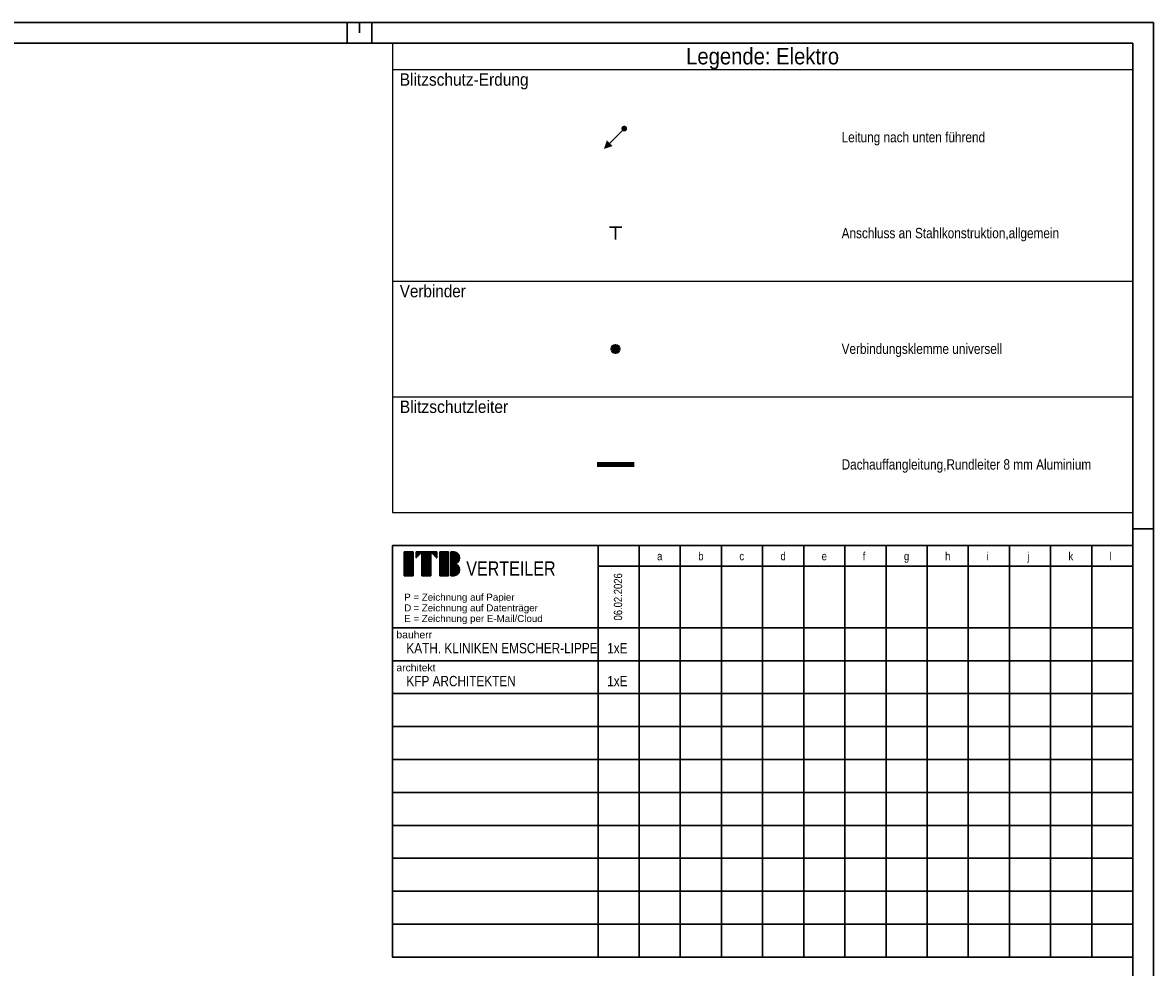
# Model space of a CAD drawing. Header units: metres. Extents: x -2 to 57.6, y -0.5 to 41.5.
# Tile 41 of 41: x 30.1 to 57.6, y 18.6 to 41.5. Entities that reach past the tile are written whole.
import ezdxf
from ezdxf.enums import TextEntityAlignment as Align

# ---------------------------------------------------------------- set-up
doc = ezdxf.new("R2010")
doc.units = ezdxf.units.M
for name, color, linetype in [('A_Titelfeld_Stempel', 7, 'Continuous'), ('ITB_XXX_Layout Legenden', 7, 'Continuous'), ('ITB_XXX_Layout Rahmen', 18, 'Continuous'), ('ITB_XXX_TXT_Layout Verteiler', 7, 'Continuous')]:
    doc.layers.add(name, color=color, linetype=linetype)
doc.styles.add('ARIAL', font='txt', dxfattribs={"height": 0.2})
doc.styles.add('ARIAL NARROW', font='txt', dxfattribs={"height": 0.2})
doc.styles.add('ARIAL NARROW_B', font='txt', dxfattribs={"height": 0.2})

# ---------------------------------------------------------------- blocks, each defined once
blk = doc.blocks.new('Vorgefertigte Legenden-ID-42-525-535-183')
at = {"layer": 'A_Titelfeld_Stempel', "color": 7, "lineweight": 30}
for p, q in [((-13, 10.5), (-13, 0.5)), ((-12, 10.5), (-12, 0.5)), ((-11, 10.5), (-11, 0.5)), ((-10, 10.5), (-10, 0.5)), ((-9, 10.5), (-9, 0.5)), ((-8, 10.5), (-8, 0.5)), ((-7, 10.5), (-7, 0.5)), ((-6, 10.5), (-6, 0.5)), ((-5, 10.5), (-5, 0.5)), ((-4, 10.5), (-4, 0.5)), ((-3, 10.5), (-3, 0.5)), ((-2, 10.5), (-2, 0.5)), ((-1, 10.5), (-1, 0.5)), ((-17.712, 10.341), (-17.496, 10.341)), ((-17.712, 9.765), (-17.712, 10.341)), ((-17.712, 10.341), (-17.496, 10.341)), ((-17.712, 10.337), (-17.496, 10.337)), ((-17.712, 10.333), (-17.496, 10.333)), ((-17.712, 10.33), (-17.496, 10.33)), ((-17.712, 10.326), (-17.496, 10.326)), ((-17.712, 10.322), (-17.496, 10.322)), ((-17.712, 10.318), (-17.496, 10.318)), ((-17.712, 10.315), (-17.496, 10.315)), ((-17.712, 10.311), (-17.496, 10.311)), ((-17.712, 10.307), (-17.496, 10.307)), ((-17.712, 10.303), (-17.496, 10.303)), ((-17.712, 10.3), (-17.496, 10.3)), ((-17.712, 10.296), (-17.496, 10.296)), ((-17.712, 10.292), (-17.496, 10.292)), ((-17.712, 10.288), (-17.496, 10.288)), ((-17.712, 10.285), (-17.496, 10.285)), ((-17.712, 10.281), (-17.496, 10.281)), ((-17.712, 10.277), (-17.496, 10.277)), ((-17.712, 10.273), (-17.496, 10.273)), ((-17.712, 10.27), (-17.496, 10.27)), ((-17.712, 10.266), (-17.496, 10.266)), ((-17.712, 10.262), (-17.496, 10.262)), ((-17.712, 10.258), (-17.496, 10.258)), ((-17.712, 10.255), (-17.496, 10.255)), ((-17.712, 10.251), (-17.496, 10.251)), ((-17.712, 10.247), (-17.496, 10.247)), ((-17.712, 10.243), (-17.496, 10.243)), ((-17.712, 10.24), (-17.496, 10.24)), ((-17.712, 10.236), (-17.496, 10.236)), ((-17.712, 10.232), (-17.496, 10.232)), ((-17.712, 10.228), (-17.496, 10.228)), ((-17.712, 10.225), (-17.496, 10.225)), ((-17.712, 10.221), (-17.496, 10.221)), ((-17.712, 10.217), (-17.496, 10.217)), ((-17.712, 10.213), (-17.496, 10.213)), ((-17.712, 10.21), (-17.496, 10.21)), ((-17.712, 10.206), (-17.496, 10.206)), ((-17.712, 10.202), (-17.496, 10.202)), ((-17.712, 10.198), (-17.496, 10.198)), ((-17.712, 10.195), (-17.496, 10.195)), ((-17.712, 10.191), (-17.496, 10.191)), ((-17.712, 10.187), (-17.496, 10.187)), ((-17.712, 10.183), (-17.496, 10.183)), ((-17.712, 10.18), (-17.496, 10.18)), ((-17.712, 10.176), (-17.496, 10.176)), ((-17.712, 10.172), (-17.496, 10.172)), ((-17.496, 10.341), (-17.496, 9.765)), ((-17.424, 10.341), (-17.28, 10.341)), ((-17.424, 10.341), (-16.92, 10.341)), ((-17.28, 10.341), (-17.424, 10.197)), ((-17.424, 10.197), (-17.424, 10.341)), ((-17.424, 10.337), (-17.284, 10.337)), ((-17.424, 10.333), (-17.288, 10.333)), ((-17.424, 10.33), (-17.292, 10.33)), ((-17.424, 10.326), (-17.295, 10.326)), ((-17.424, 10.322), (-17.299, 10.322)), ((-17.424, 10.318), (-17.303, 10.318)), ((-17.424, 10.315), (-17.307, 10.315)), ((-17.424, 10.311), (-17.31, 10.311)), ((-17.424, 10.307), (-17.314, 10.307)), ((-17.424, 10.303), (-17.318, 10.303)), ((-17.424, 10.3), (-17.322, 10.3)), ((-17.424, 10.296), (-17.325, 10.296)), ((-17.424, 10.292), (-17.329, 10.292)), ((-17.424, 10.288), (-17.333, 10.288)), ((-17.424, 10.285), (-17.337, 10.285)), ((-17.424, 10.281), (-17.34, 10.281)), ((-17.424, 10.277), (-17.344, 10.277)), ((-17.424, 10.273), (-17.348, 10.273)), ((-17.424, 10.27), (-17.352, 10.27)), ((-17.424, 10.266), (-17.355, 10.266)), ((-17.424, 10.262), (-17.359, 10.262)), ((-17.424, 10.258), (-17.363, 10.258)), ((-17.424, 10.255), (-17.367, 10.255)), ((-17.424, 10.251), (-17.37, 10.251)), ((-17.424, 10.247), (-17.374, 10.247)), ((-17.424, 10.243), (-17.378, 10.243)), ((-17.424, 10.24), (-17.382, 10.24)), ((-17.424, 10.236), (-17.385, 10.236)), ((-17.424, 10.232), (-17.389, 10.232)), ((-17.424, 10.228), (-17.393, 10.228)), ((-17.424, 10.225), (-17.397, 10.225)), ((-17.424, 10.221), (-17.4, 10.221)), ((-17.424, 10.217), (-17.404, 10.217)), ((-17.424, 10.213), (-17.408, 10.213)), ((-17.424, 10.21), (-17.412, 10.21)), ((-17.424, 10.206), (-17.415, 10.206)), ((-17.424, 10.202), (-17.419, 10.202)), ((-17.424, 10.198), (-17.423, 10.198)), ((-17.28, 10.341), (-17.064, 10.341)), ((-17.28, 9.765), (-17.28, 10.341)), ((-17.28, 9.765), (-17.28, 10.341)), ((-17.28, 10.337), (-17.064, 10.337)), ((-17.28, 10.333), (-17.064, 10.333)), ((-17.28, 10.33), (-17.064, 10.33)), ((-17.28, 10.326), (-17.064, 10.326)), ((-17.28, 10.322), (-17.064, 10.322)), ((-17.28, 10.318), (-17.064, 10.318)), ((-17.28, 10.315), (-17.064, 10.315)), ((-17.28, 10.311), (-17.064, 10.311)), ((-17.28, 10.307), (-17.064, 10.307)), ((-17.28, 10.303), (-17.064, 10.303)), ((-17.28, 10.3), (-17.064, 10.3)), ((-17.28, 10.296), (-17.064, 10.296)), ((-17.28, 10.292), (-17.064, 10.292)), ((-17.28, 10.288), (-17.064, 10.288)), ((-17.28, 10.285), (-17.064, 10.285)), ((-17.28, 10.281), (-17.064, 10.281)), ((-17.28, 10.277), (-17.064, 10.277)), ((-17.28, 10.273), (-17.064, 10.273)), ((-17.28, 10.27), (-17.064, 10.27)), ((-17.28, 10.266), (-17.064, 10.266)), ((-17.28, 10.262), (-17.064, 10.262)), ((-17.28, 10.258), (-17.064, 10.258)), ((-17.28, 10.255), (-17.064, 10.255)), ((-17.28, 10.251), (-17.064, 10.251)), ((-17.28, 10.247), (-17.064, 10.247)), ((-17.28, 10.243), (-17.064, 10.243)), ((-17.28, 10.24), (-17.064, 10.24)), ((-17.28, 10.236), (-17.064, 10.236)), ((-17.28, 10.232), (-17.064, 10.232)), ((-17.28, 10.228), (-17.064, 10.228)), ((-17.28, 10.225), (-17.064, 10.225)), ((-17.28, 10.221), (-17.064, 10.221)), ((-17.28, 10.217), (-17.064, 10.217)), ((-17.28, 10.213), (-17.064, 10.213)), ((-17.28, 10.21), (-17.064, 10.21)), ((-17.28, 10.206), (-17.064, 10.206)), ((-17.28, 10.202), (-17.064, 10.202)), ((-17.28, 10.198), (-17.064, 10.198)), ((-17.28, 10.195), (-17.064, 10.195)), ((-17.28, 10.191), (-17.064, 10.191)), ((-17.28, 10.187), (-17.064, 10.187)), ((-17.28, 10.183), (-17.064, 10.183)), ((-17.28, 10.18), (-17.064, 10.18)), ((-17.28, 10.176), (-17.064, 10.176)), ((-17.28, 10.172), (-17.064, 10.172)), ((-17.064, 10.341), (-16.92, 10.341)), ((-17.064, 10.341), (-17.064, 9.765)), ((-16.92, 10.197), (-17.064, 10.341)), ((-16.92, 10.197), (-17.064, 10.341)), ((-17.06, 10.337), (-16.92, 10.337)), ((-17.056, 10.333), (-16.92, 10.333)), ((-17.052, 10.33), (-16.92, 10.33)), ((-17.049, 10.326), (-16.92, 10.326)), ((-17.045, 10.322), (-16.92, 10.322)), ((-17.041, 10.318), (-16.92, 10.318)), ((-17.037, 10.315), (-16.92, 10.315)), ((-17.034, 10.311), (-16.92, 10.311)), ((-17.03, 10.307), (-16.92, 10.307)), ((-17.026, 10.303), (-16.92, 10.303)), ((-17.022, 10.3), (-16.92, 10.3)), ((-17.019, 10.296), (-16.92, 10.296)), ((-17.015, 10.292), (-16.92, 10.292)), ((-17.011, 10.288), (-16.92, 10.288)), ((-17.007, 10.285), (-16.92, 10.285)), ((-17.004, 10.281), (-16.92, 10.281)), ((-17, 10.277), (-16.92, 10.277)), ((-16.996, 10.273), (-16.92, 10.273)), ((-16.992, 10.27), (-16.92, 10.27)), ((-16.989, 10.266), (-16.92, 10.266)), ((-16.985, 10.262), (-16.92, 10.262)), ((-16.981, 10.258), (-16.92, 10.258)), ((-16.977, 10.255), (-16.92, 10.255)), ((-16.974, 10.251), (-16.92, 10.251)), ((-16.97, 10.247), (-16.92, 10.247)), ((-16.966, 10.243), (-16.92, 10.243)), ((-16.962, 10.24), (-16.92, 10.24)), ((-16.959, 10.236), (-16.92, 10.236)), ((-16.955, 10.232), (-16.92, 10.232)), ((-16.951, 10.228), (-16.92, 10.228)), ((-16.947, 10.225), (-16.92, 10.225)), ((-16.944, 10.221), (-16.92, 10.221)), ((-16.94, 10.217), (-16.92, 10.217)), ((-16.936, 10.213), (-16.92, 10.213)), ((-16.932, 10.21), (-16.92, 10.21)), ((-16.929, 10.206), (-16.92, 10.206)), ((-16.925, 10.202), (-16.92, 10.202)), ((-16.921, 10.198), (-16.92, 10.198)), ((-16.92, 10.341), (-16.92, 10.197)), ((-16.848, 10.341), (-16.632, 10.341)), ((-16.848, 9.765), (-16.848, 10.341)), ((-16.848, 10.341), (-16.632, 10.341)), ((-16.848, 10.337), (-16.632, 10.337)), ((-16.848, 10.333), (-16.632, 10.333)), ((-16.848, 10.33), (-16.632, 10.33)), ((-16.848, 10.326), (-16.632, 10.326)), ((-16.848, 10.322), (-16.632, 10.322)), ((-16.848, 10.318), (-16.632, 10.318)), ((-16.848, 10.315), (-16.632, 10.315)), ((-16.848, 10.311), (-16.632, 10.311)), ((-16.848, 10.307), (-16.632, 10.307)), ((-16.848, 10.303), (-16.632, 10.303)), ((-16.848, 10.3), (-16.632, 10.3)), ((-16.848, 10.296), (-16.632, 10.296)), ((-16.848, 10.292), (-16.632, 10.292)), ((-16.848, 10.288), (-16.632, 10.288)), ((-16.848, 10.285), (-16.632, 10.285)), ((-16.848, 10.281), (-16.632, 10.281)), ((-16.848, 10.277), (-16.632, 10.277)), ((-16.848, 10.273), (-16.632, 10.273)), ((-16.848, 10.27), (-16.632, 10.27)), ((-16.848, 10.266), (-16.632, 10.266)), ((-16.848, 10.262), (-16.632, 10.262)), ((-16.848, 10.258), (-16.632, 10.258)), ((-16.848, 10.255), (-16.632, 10.255)), ((-16.848, 10.251), (-16.632, 10.251)), ((-16.848, 10.247), (-16.632, 10.247)), ((-16.848, 10.243), (-16.632, 10.243)), ((-16.848, 10.24), (-16.632, 10.24)), ((-16.848, 10.236), (-16.632, 10.236)), ((-16.848, 10.232), (-16.632, 10.232)), ((-16.848, 10.228), (-16.632, 10.228)), ((-16.848, 10.225), (-16.632, 10.225)), ((-16.848, 10.221), (-16.632, 10.221)), ((-16.848, 10.217), (-16.632, 10.217)), ((-16.848, 10.213), (-16.632, 10.213)), ((-16.848, 10.21), (-16.632, 10.21)), ((-16.848, 10.206), (-16.632, 10.206)), ((-16.848, 10.202), (-16.632, 10.202)), ((-16.848, 10.198), (-16.632, 10.198)), ((-16.848, 10.195), (-16.632, 10.195)), ((-16.848, 10.191), (-16.632, 10.191)), ((-16.848, 10.187), (-16.632, 10.187)), ((-16.848, 10.183), (-16.632, 10.183)), ((-16.848, 10.18), (-16.632, 10.18)), ((-16.848, 10.176), (-16.632, 10.176)), ((-16.848, 10.172), (-16.632, 10.172)), ((-16.632, 10.341), (-16.632, 9.765)), ((-16.582, 10.341), (-16.499, 10.341)), ((-16.582, 9.765), (-16.582, 10.341)), ((-16.582, 10.341), (-16.51, 10.341)), ((-16.582, 10.337), (-16.475, 10.337)), ((-16.582, 10.333), (-16.463, 10.333)), ((-16.582, 10.33), (-16.453, 10.33)), ((-16.582, 10.326), (-16.445, 10.326)), ((-16.582, 10.322), (-16.438, 10.322)), ((-16.582, 10.318), (-16.432, 10.318)), ((-16.582, 10.315), (-16.426, 10.315)), ((-16.582, 10.311), (-16.421, 10.311)), ((-16.582, 10.307), (-16.417, 10.307)), ((-16.582, 10.303), (-16.412, 10.303)), ((-16.582, 10.3), (-16.408, 10.3)), ((-16.582, 10.296), (-16.405, 10.296)), ((-16.582, 10.292), (-16.401, 10.292)), ((-16.582, 10.288), (-16.398, 10.288)), ((-16.582, 10.285), (-16.395, 10.285)), ((-16.582, 10.281), (-16.392, 10.281)), ((-16.582, 10.277), (-16.39, 10.277)), ((-16.582, 10.273), (-16.387, 10.273)), ((-16.582, 10.27), (-16.385, 10.27)), ((-16.582, 10.266), (-16.383, 10.266)), ((-16.582, 10.262), (-16.381, 10.262)), ((-16.582, 10.258), (-16.379, 10.258)), ((-16.582, 10.255), (-16.378, 10.255)), ((-16.582, 10.251), (-16.376, 10.251)), ((-16.582, 10.247), (-16.375, 10.247)), ((-16.582, 10.243), (-16.373, 10.243)), ((-16.582, 10.24), (-16.372, 10.24)), ((-16.582, 10.236), (-16.371, 10.236)), ((-16.582, 10.232), (-16.37, 10.232)), ((-16.582, 10.228), (-16.369, 10.228)), ((-16.582, 10.225), (-16.368, 10.225)), ((-16.582, 10.221), (-16.368, 10.221)), ((-16.582, 10.217), (-16.367, 10.217)), ((-16.582, 10.213), (-16.367, 10.213)), ((-16.582, 10.21), (-16.366, 10.21)), ((-16.582, 10.206), (-16.366, 10.206)), ((-16.582, 10.202), (-16.366, 10.202)), ((-16.582, 10.198), (-16.366, 10.198)), ((-16.582, 10.195), (-16.366, 10.195)), ((-16.582, 10.191), (-16.366, 10.191)), ((-16.582, 10.187), (-16.366, 10.187)), ((-16.582, 10.183), (-16.366, 10.183)), ((-16.582, 10.18), (-16.367, 10.18)), ((-16.582, 10.176), (-16.367, 10.176)), ((-16.582, 10.172), (-16.368, 10.172)), ((-17.712, 10.168), (-17.496, 10.168)), ((-17.712, 10.165), (-17.496, 10.165)), ((-17.712, 10.161), (-17.496, 10.161)), ((-17.712, 10.157), (-17.496, 10.157)), ((-17.712, 10.153), (-17.496, 10.153)), ((-17.712, 10.15), (-17.496, 10.15)), ((-17.712, 10.146), (-17.496, 10.146)), ((-17.712, 10.142), (-17.496, 10.142)), ((-17.712, 10.138), (-17.496, 10.138)), ((-17.712, 10.135), (-17.496, 10.135)), ((-17.712, 10.131), (-17.496, 10.131)), ((-17.712, 10.127), (-17.496, 10.127)), ((-17.712, 10.123), (-17.496, 10.123)), ((-17.712, 10.12), (-17.496, 10.12)), ((-17.712, 10.116), (-17.496, 10.116)), ((-17.712, 10.112), (-17.496, 10.112)), ((-17.712, 10.108), (-17.496, 10.108)), ((-17.712, 10.105), (-17.496, 10.105)), ((-17.712, 10.101), (-17.496, 10.101)), ((-17.712, 10.097), (-17.496, 10.097)), ((-17.712, 10.093), (-17.496, 10.093)), ((-17.712, 10.09), (-17.496, 10.09)), ((-17.712, 10.086), (-17.496, 10.086)), ((-17.712, 10.082), (-17.496, 10.082)), ((-17.712, 10.078), (-17.496, 10.078)), ((-17.712, 10.075), (-17.496, 10.075)), ((-17.712, 10.071), (-17.496, 10.071)), ((-17.712, 10.067), (-17.496, 10.067)), ((-17.712, 10.063), (-17.496, 10.063)), ((-17.712, 10.06), (-17.496, 10.06)), ((-17.712, 10.056), (-17.496, 10.056)), ((-17.712, 10.052), (-17.496, 10.052)), ((-17.712, 10.048), (-17.496, 10.048)), ((-17.712, 10.045), (-17.496, 10.045)), ((-17.712, 10.041), (-17.496, 10.041)), ((-17.712, 10.037), (-17.496, 10.037)), ((-17.712, 10.033), (-17.496, 10.033)), ((-17.712, 10.03), (-17.496, 10.03)), ((-17.712, 10.026), (-17.496, 10.026)), ((-17.712, 10.022), (-17.496, 10.022)), ((-17.712, 10.018), (-17.496, 10.018)), ((-17.712, 10.015), (-17.496, 10.015)), ((-17.712, 10.011), (-17.496, 10.011)), ((-17.712, 10.007), (-17.496, 10.007)), ((-17.712, 10.003), (-17.496, 10.003)), ((-17.712, 10), (-17.496, 10)), ((-17.712, 9.996), (-17.496, 9.996)), ((-17.712, 9.992), (-17.496, 9.992)), ((-17.712, 9.988), (-17.496, 9.988)), ((-17.712, 9.985), (-17.496, 9.985)), ((-17.712, 9.981), (-17.496, 9.981)), ((-17.712, 9.977), (-17.496, 9.977)), ((-17.712, 9.973), (-17.496, 9.973)), ((-17.712, 9.97), (-17.496, 9.97)), ((-17.712, 9.966), (-17.496, 9.966)), ((-17.712, 9.962), (-17.496, 9.962)), ((-17.712, 9.958), (-17.496, 9.958)), ((-17.712, 9.955), (-17.496, 9.955)), ((-17.712, 9.951), (-17.496, 9.951)), ((-17.712, 9.947), (-17.496, 9.947)), ((-17.712, 9.943), (-17.496, 9.943)), ((-17.712, 9.94), (-17.496, 9.94)), ((-17.712, 9.936), (-17.496, 9.936)), ((-17.712, 9.932), (-17.496, 9.932)), ((-17.712, 9.928), (-17.496, 9.928)), ((-17.712, 9.925), (-17.496, 9.925)), ((-17.712, 9.921), (-17.496, 9.921)), ((-17.712, 9.917), (-17.496, 9.917)), ((-17.712, 9.913), (-17.496, 9.913)), ((-17.712, 9.91), (-17.496, 9.91)), ((-17.712, 9.906), (-17.496, 9.906)), ((-17.712, 9.902), (-17.496, 9.902)), ((-17.712, 9.898), (-17.496, 9.898)), ((-17.28, 10.168), (-17.064, 10.168)), ((-17.28, 10.165), (-17.064, 10.165)), ((-17.28, 10.161), (-17.064, 10.161)), ((-17.28, 10.157), (-17.064, 10.157)), ((-17.28, 10.153), (-17.064, 10.153)), ((-17.28, 10.15), (-17.064, 10.15)), ((-17.28, 10.146), (-17.064, 10.146)), ((-17.28, 10.142), (-17.064, 10.142)), ((-17.28, 10.138), (-17.064, 10.138)), ((-17.28, 10.135), (-17.064, 10.135)), ((-17.28, 10.131), (-17.064, 10.131)), ((-17.28, 10.127), (-17.064, 10.127)), ((-17.28, 10.123), (-17.064, 10.123)), ((-17.28, 10.12), (-17.064, 10.12)), ((-17.28, 10.116), (-17.064, 10.116)), ((-17.28, 10.112), (-17.064, 10.112)), ((-17.28, 10.108), (-17.064, 10.108)), ((-17.28, 10.105), (-17.064, 10.105)), ((-17.28, 10.101), (-17.064, 10.101)), ((-17.28, 10.097), (-17.064, 10.097)), ((-17.28, 10.093), (-17.064, 10.093)), ((-17.28, 10.09), (-17.064, 10.09)), ((-17.28, 10.086), (-17.064, 10.086)), ((-17.28, 10.082), (-17.064, 10.082)), ((-17.28, 10.078), (-17.064, 10.078)), ((-17.28, 10.075), (-17.064, 10.075)), ((-17.28, 10.071), (-17.064, 10.071)), ((-17.28, 10.067), (-17.064, 10.067)), ((-17.28, 10.063), (-17.064, 10.063)), ((-17.28, 10.06), (-17.064, 10.06)), ((-17.28, 10.056), (-17.064, 10.056)), ((-17.28, 10.052), (-17.064, 10.052)), ((-17.28, 10.048), (-17.064, 10.048)), ((-17.28, 10.045), (-17.064, 10.045)), ((-17.28, 10.041), (-17.064, 10.041)), ((-17.28, 10.037), (-17.064, 10.037)), ((-17.28, 10.033), (-17.064, 10.033)), ((-17.28, 10.03), (-17.064, 10.03)), ((-17.28, 10.026), (-17.064, 10.026)), ((-17.28, 10.022), (-17.064, 10.022)), ((-17.28, 10.018), (-17.064, 10.018)), ((-17.28, 10.015), (-17.064, 10.015)), ((-17.28, 10.011), (-17.064, 10.011)), ((-17.28, 10.007), (-17.064, 10.007)), ((-17.28, 10.003), (-17.064, 10.003)), ((-17.28, 10), (-17.064, 10)), ((-17.28, 9.996), (-17.064, 9.996)), ((-17.28, 9.992), (-17.064, 9.992)), ((-17.28, 9.988), (-17.064, 9.988)), ((-17.28, 9.985), (-17.064, 9.985)), ((-17.28, 9.981), (-17.064, 9.981)), ((-17.28, 9.977), (-17.064, 9.977)), ((-17.28, 9.973), (-17.064, 9.973)), ((-17.28, 9.97), (-17.064, 9.97)), ((-17.28, 9.966), (-17.064, 9.966)), ((-17.28, 9.962), (-17.064, 9.962)), ((-17.28, 9.958), (-17.064, 9.958)), ((-17.28, 9.955), (-17.064, 9.955)), ((-17.28, 9.951), (-17.064, 9.951)), ((-17.28, 9.947), (-17.064, 9.947)), ((-17.28, 9.943), (-17.064, 9.943)), ((-17.28, 9.94), (-17.064, 9.94)), ((-17.28, 9.936), (-17.064, 9.936)), ((-17.28, 9.932), (-17.064, 9.932)), ((-17.28, 9.928), (-17.064, 9.928)), ((-17.28, 9.925), (-17.064, 9.925)), ((-17.28, 9.921), (-17.064, 9.921)), ((-17.28, 9.917), (-17.064, 9.917)), ((-17.28, 9.913), (-17.064, 9.913)), ((-17.28, 9.91), (-17.064, 9.91)), ((-17.28, 9.906), (-17.064, 9.906)), ((-17.28, 9.902), (-17.064, 9.902)), ((-17.28, 9.898), (-17.064, 9.898)), ((-16.848, 10.168), (-16.632, 10.168)), ((-16.848, 10.165), (-16.632, 10.165)), ((-16.848, 10.161), (-16.632, 10.161)), ((-16.848, 10.157), (-16.632, 10.157)), ((-16.848, 10.153), (-16.632, 10.153)), ((-16.848, 10.15), (-16.632, 10.15)), ((-16.848, 10.146), (-16.632, 10.146)), ((-16.848, 10.142), (-16.632, 10.142)), ((-16.848, 10.138), (-16.632, 10.138)), ((-16.848, 10.135), (-16.632, 10.135)), ((-16.848, 10.131), (-16.632, 10.131)), ((-16.848, 10.127), (-16.632, 10.127)), ((-16.848, 10.123), (-16.632, 10.123)), ((-16.848, 10.12), (-16.632, 10.12)), ((-16.848, 10.116), (-16.632, 10.116)), ((-16.848, 10.112), (-16.632, 10.112)), ((-16.848, 10.108), (-16.632, 10.108)), ((-16.848, 10.105), (-16.632, 10.105)), ((-16.848, 10.101), (-16.632, 10.101)), ((-16.848, 10.097), (-16.632, 10.097)), ((-16.848, 10.093), (-16.632, 10.093)), ((-16.848, 10.09), (-16.632, 10.09)), ((-16.848, 10.086), (-16.632, 10.086)), ((-16.848, 10.082), (-16.632, 10.082)), ((-16.848, 10.078), (-16.632, 10.078)), ((-16.848, 10.075), (-16.632, 10.075)), ((-16.848, 10.071), (-16.632, 10.071)), ((-16.848, 10.067), (-16.632, 10.067)), ((-16.848, 10.063), (-16.632, 10.063)), ((-16.848, 10.06), (-16.632, 10.06)), ((-16.848, 10.056), (-16.632, 10.056)), ((-16.848, 10.052), (-16.632, 10.052)), ((-16.848, 10.048), (-16.632, 10.048)), ((-16.848, 10.045), (-16.632, 10.045)), ((-16.848, 10.041), (-16.632, 10.041)), ((-16.848, 10.037), (-16.632, 10.037)), ((-16.848, 10.033), (-16.632, 10.033)), ((-16.848, 10.03), (-16.632, 10.03)), ((-16.848, 10.026), (-16.632, 10.026)), ((-16.848, 10.022), (-16.632, 10.022)), ((-16.848, 10.018), (-16.632, 10.018)), ((-16.848, 10.015), (-16.632, 10.015)), ((-16.848, 10.011), (-16.632, 10.011)), ((-16.848, 10.007), (-16.632, 10.007)), ((-16.848, 10.003), (-16.632, 10.003)), ((-16.848, 10), (-16.632, 10)), ((-16.848, 9.996), (-16.632, 9.996)), ((-16.848, 9.992), (-16.632, 9.992)), ((-16.848, 9.988), (-16.632, 9.988)), ((-16.848, 9.985), (-16.632, 9.985)), ((-16.848, 9.981), (-16.632, 9.981)), ((-16.848, 9.977), (-16.632, 9.977)), ((-16.848, 9.973), (-16.632, 9.973)), ((-16.848, 9.97), (-16.632, 9.97)), ((-16.848, 9.966), (-16.632, 9.966)), ((-16.848, 9.962), (-16.632, 9.962)), ((-16.848, 9.958), (-16.632, 9.958)), ((-16.848, 9.955), (-16.632, 9.955)), ((-16.848, 9.951), (-16.632, 9.951)), ((-16.848, 9.947), (-16.632, 9.947)), ((-16.848, 9.943), (-16.632, 9.943)), ((-16.848, 9.94), (-16.632, 9.94)), ((-16.848, 9.936), (-16.632, 9.936)), ((-16.848, 9.932), (-16.632, 9.932)), ((-16.848, 9.928), (-16.632, 9.928)), ((-16.848, 9.925), (-16.632, 9.925)), ((-16.848, 9.921), (-16.632, 9.921)), ((-16.848, 9.917), (-16.632, 9.917)), ((-16.848, 9.913), (-16.632, 9.913)), ((-16.848, 9.91), (-16.632, 9.91)), ((-16.848, 9.906), (-16.632, 9.906)), ((-16.848, 9.902), (-16.632, 9.902)), ((-16.848, 9.898), (-16.632, 9.898)), ((-16.582, 10.168), (-16.369, 10.168)), ((-16.582, 10.165), (-16.369, 10.165)), ((-16.582, 10.161), (-16.37, 10.161)), ((-16.582, 10.157), (-16.371, 10.157)), ((-16.582, 10.153), (-16.372, 10.153)), ((-16.582, 10.15), (-16.374, 10.15)), ((-16.582, 10.146), (-16.375, 10.146)), ((-16.582, 10.142), (-16.377, 10.142)), ((-16.582, 10.138), (-16.378, 10.138)), ((-16.582, 10.135), (-16.38, 10.135)), ((-16.582, 10.131), (-16.382, 10.131)), ((-16.582, 10.127), (-16.384, 10.127)), ((-16.582, 10.123), (-16.386, 10.123)), ((-16.582, 10.12), (-16.388, 10.12)), ((-16.582, 10.116), (-16.391, 10.116)), ((-16.582, 10.112), (-16.393, 10.112)), ((-16.582, 10.108), (-16.396, 10.108)), ((-16.582, 10.105), (-16.399, 10.105)), ((-16.582, 10.101), (-16.403, 10.101)), ((-16.582, 10.097), (-16.406, 10.097)), ((-16.582, 10.093), (-16.41, 10.093)), ((-16.582, 10.09), (-16.414, 10.09)), ((-16.582, 10.086), (-16.418, 10.086)), ((-16.582, 10.082), (-16.423, 10.082)), ((-16.582, 10.078), (-16.428, 10.078)), ((-16.582, 10.075), (-16.434, 10.075)), ((-16.582, 10.071), (-16.441, 10.071)), ((-16.582, 10.067), (-16.448, 10.067)), ((-16.582, 10.063), (-16.457, 10.063)), ((-16.582, 10.06), (-16.467, 10.06)), ((-16.582, 10.056), (-16.482, 10.056)), ((-16.582, 10.052), (-16.492, 10.052)), ((-16.582, 10.048), (-16.472, 10.048)), ((-16.582, 10.045), (-16.461, 10.045)), ((-16.582, 10.041), (-16.451, 10.041)), ((-16.582, 10.037), (-16.443, 10.037)), ((-16.582, 10.033), (-16.437, 10.033)), ((-16.582, 10.03), (-16.431, 10.03)), ((-16.582, 10.026), (-16.425, 10.026)), ((-16.582, 10.022), (-16.42, 10.022)), ((-16.582, 10.018), (-16.416, 10.018)), ((-16.582, 10.015), (-16.411, 10.015)), ((-16.582, 10.011), (-16.408, 10.011)), ((-16.582, 10.007), (-16.404, 10.007)), ((-16.582, 10.003), (-16.401, 10.003)), ((-16.582, 10), (-16.398, 10)), ((-16.582, 9.996), (-16.395, 9.996)), ((-16.582, 9.992), (-16.392, 9.992)), ((-16.582, 9.988), (-16.389, 9.988)), ((-16.582, 9.985), (-16.387, 9.985)), ((-16.582, 9.981), (-16.385, 9.981)), ((-16.582, 9.977), (-16.383, 9.977)), ((-16.582, 9.973), (-16.381, 9.973)), ((-16.582, 9.97), (-16.379, 9.97)), ((-16.582, 9.966), (-16.377, 9.966)), ((-16.582, 9.962), (-16.376, 9.962)), ((-16.582, 9.958), (-16.374, 9.958)), ((-16.582, 9.955), (-16.373, 9.955)), ((-16.582, 9.951), (-16.372, 9.951)), ((-16.582, 9.947), (-16.371, 9.947)), ((-16.582, 9.943), (-16.37, 9.943)), ((-16.582, 9.94), (-16.369, 9.94)), ((-16.582, 9.936), (-16.368, 9.936)), ((-16.582, 9.932), (-16.367, 9.932)), ((-16.582, 9.928), (-16.367, 9.928)), ((-16.582, 9.925), (-16.366, 9.925)), ((-16.582, 9.921), (-16.366, 9.921)), ((-16.582, 9.917), (-16.366, 9.917)), ((-16.582, 9.913), (-16.366, 9.913)), ((-16.582, 9.91), (-16.366, 9.91)), ((-16.582, 9.906), (-16.366, 9.906)), ((-16.582, 9.902), (-16.366, 9.902)), ((-16.582, 9.898), (-16.366, 9.898)), ((-13, 10), (0, 10)), ((-17.712, 9.895), (-17.496, 9.895)), ((-17.712, 9.891), (-17.496, 9.891)), ((-17.712, 9.887), (-17.496, 9.887)), ((-17.712, 9.883), (-17.496, 9.883)), ((-17.712, 9.88), (-17.496, 9.88)), ((-17.712, 9.876), (-17.496, 9.876)), ((-17.712, 9.872), (-17.496, 9.872)), ((-17.712, 9.868), (-17.496, 9.868)), ((-17.712, 9.865), (-17.496, 9.865)), ((-17.712, 9.861), (-17.496, 9.861)), ((-17.712, 9.857), (-17.496, 9.857)), ((-17.712, 9.853), (-17.496, 9.853)), ((-17.712, 9.85), (-17.496, 9.85)), ((-17.712, 9.846), (-17.496, 9.846)), ((-17.712, 9.842), (-17.496, 9.842)), ((-17.712, 9.838), (-17.496, 9.838)), ((-17.712, 9.835), (-17.496, 9.835)), ((-17.712, 9.831), (-17.496, 9.831)), ((-17.712, 9.827), (-17.496, 9.827)), ((-17.712, 9.823), (-17.496, 9.823)), ((-17.712, 9.82), (-17.496, 9.82)), ((-17.712, 9.816), (-17.496, 9.816)), ((-17.712, 9.812), (-17.496, 9.812)), ((-17.712, 9.808), (-17.496, 9.808)), ((-17.712, 9.805), (-17.496, 9.805)), ((-17.712, 9.801), (-17.496, 9.801)), ((-17.712, 9.797), (-17.496, 9.797)), ((-17.712, 9.793), (-17.496, 9.793)), ((-17.712, 9.79), (-17.496, 9.79)), ((-17.712, 9.786), (-17.496, 9.786)), ((-17.712, 9.782), (-17.496, 9.782)), ((-17.712, 9.778), (-17.496, 9.778)), ((-17.712, 9.775), (-17.496, 9.775)), ((-17.712, 9.771), (-17.496, 9.771)), ((-17.712, 9.767), (-17.496, 9.767)), ((-17.496, 9.765), (-17.712, 9.765)), ((-17.28, 9.895), (-17.064, 9.895)), ((-17.28, 9.891), (-17.064, 9.891)), ((-17.28, 9.887), (-17.064, 9.887)), ((-17.28, 9.883), (-17.064, 9.883)), ((-17.28, 9.88), (-17.064, 9.88)), ((-17.28, 9.876), (-17.064, 9.876)), ((-17.28, 9.872), (-17.064, 9.872)), ((-17.28, 9.868), (-17.064, 9.868)), ((-17.28, 9.865), (-17.064, 9.865)), ((-17.28, 9.861), (-17.064, 9.861)), ((-17.28, 9.857), (-17.064, 9.857)), ((-17.28, 9.853), (-17.064, 9.853)), ((-17.28, 9.85), (-17.064, 9.85)), ((-17.28, 9.846), (-17.064, 9.846)), ((-17.28, 9.842), (-17.064, 9.842)), ((-17.28, 9.838), (-17.064, 9.838)), ((-17.28, 9.835), (-17.064, 9.835)), ((-17.28, 9.831), (-17.064, 9.831)), ((-17.28, 9.827), (-17.064, 9.827)), ((-17.28, 9.823), (-17.064, 9.823)), ((-17.28, 9.82), (-17.064, 9.82)), ((-17.28, 9.816), (-17.064, 9.816)), ((-17.28, 9.812), (-17.064, 9.812)), ((-17.28, 9.808), (-17.064, 9.808)), ((-17.28, 9.805), (-17.064, 9.805)), ((-17.28, 9.801), (-17.064, 9.801)), ((-17.28, 9.797), (-17.064, 9.797)), ((-17.28, 9.793), (-17.064, 9.793)), ((-17.28, 9.79), (-17.064, 9.79)), ((-17.28, 9.786), (-17.064, 9.786)), ((-17.28, 9.782), (-17.064, 9.782)), ((-17.28, 9.778), (-17.064, 9.778)), ((-17.28, 9.775), (-17.064, 9.775)), ((-17.28, 9.771), (-17.064, 9.771)), ((-17.28, 9.767), (-17.064, 9.767)), ((-17.064, 9.765), (-17.28, 9.765)), ((-17.064, 9.765), (-17.28, 9.765)), ((-16.848, 9.895), (-16.632, 9.895)), ((-16.848, 9.891), (-16.632, 9.891)), ((-16.848, 9.887), (-16.632, 9.887)), ((-16.848, 9.883), (-16.632, 9.883)), ((-16.848, 9.88), (-16.632, 9.88)), ((-16.848, 9.876), (-16.632, 9.876)), ((-16.848, 9.872), (-16.632, 9.872)), ((-16.848, 9.868), (-16.632, 9.868)), ((-16.848, 9.865), (-16.632, 9.865)), ((-16.848, 9.861), (-16.632, 9.861)), ((-16.848, 9.857), (-16.632, 9.857)), ((-16.848, 9.853), (-16.632, 9.853)), ((-16.848, 9.85), (-16.632, 9.85)), ((-16.848, 9.846), (-16.632, 9.846)), ((-16.848, 9.842), (-16.632, 9.842)), ((-16.848, 9.838), (-16.632, 9.838)), ((-16.848, 9.835), (-16.632, 9.835)), ((-16.848, 9.831), (-16.632, 9.831)), ((-16.848, 9.827), (-16.632, 9.827)), ((-16.848, 9.823), (-16.632, 9.823)), ((-16.848, 9.82), (-16.632, 9.82)), ((-16.848, 9.816), (-16.632, 9.816)), ((-16.848, 9.812), (-16.632, 9.812)), ((-16.848, 9.808), (-16.632, 9.808)), ((-16.848, 9.805), (-16.632, 9.805)), ((-16.848, 9.801), (-16.632, 9.801)), ((-16.848, 9.797), (-16.632, 9.797)), ((-16.848, 9.793), (-16.632, 9.793)), ((-16.848, 9.79), (-16.632, 9.79)), ((-16.848, 9.786), (-16.632, 9.786)), ((-16.848, 9.782), (-16.632, 9.782)), ((-16.848, 9.778), (-16.632, 9.778)), ((-16.848, 9.775), (-16.632, 9.775)), ((-16.848, 9.771), (-16.632, 9.771)), ((-16.848, 9.767), (-16.632, 9.767)), ((-16.632, 9.765), (-16.848, 9.765)), ((-16.582, 9.895), (-16.366, 9.895)), ((-16.582, 9.891), (-16.367, 9.891)), ((-16.582, 9.887), (-16.367, 9.887)), ((-16.582, 9.883), (-16.368, 9.883)), ((-16.582, 9.88), (-16.369, 9.88)), ((-16.582, 9.876), (-16.37, 9.876)), ((-16.582, 9.872), (-16.37, 9.872)), ((-16.582, 9.868), (-16.372, 9.868)), ((-16.582, 9.865), (-16.373, 9.865)), ((-16.582, 9.861), (-16.374, 9.861)), ((-16.582, 9.857), (-16.375, 9.857)), ((-16.582, 9.853), (-16.377, 9.853)), ((-16.582, 9.85), (-16.379, 9.85)), ((-16.582, 9.846), (-16.38, 9.846)), ((-16.582, 9.842), (-16.382, 9.842)), ((-16.582, 9.838), (-16.384, 9.838)), ((-16.582, 9.835), (-16.386, 9.835)), ((-16.582, 9.831), (-16.389, 9.831)), ((-16.582, 9.827), (-16.391, 9.827)), ((-16.582, 9.823), (-16.394, 9.823)), ((-16.582, 9.82), (-16.397, 9.82)), ((-16.582, 9.816), (-16.4, 9.816)), ((-16.582, 9.812), (-16.403, 9.812)), ((-16.582, 9.808), (-16.407, 9.808)), ((-16.582, 9.805), (-16.411, 9.805)), ((-16.582, 9.801), (-16.415, 9.801)), ((-16.582, 9.797), (-16.419, 9.797)), ((-16.582, 9.793), (-16.424, 9.793)), ((-16.582, 9.79), (-16.429, 9.79)), ((-16.582, 9.786), (-16.435, 9.786)), ((-16.582, 9.782), (-16.442, 9.782)), ((-16.582, 9.778), (-16.45, 9.778)), ((-16.582, 9.775), (-16.459, 9.775)), ((-16.582, 9.771), (-16.47, 9.771)), ((-16.582, 9.767), (-16.486, 9.767)), ((-16.51, 9.765), (-16.582, 9.765)), ((-18, 8.5), (0, 8.5)), ((-18, 7.7), (0, 7.7)), ((-18, 6.9), (0, 6.9)), ((-18, 6.1), (0, 6.1)), ((-18, 5.3), (0, 5.3)), ((-18, 4.5), (0, 4.5)), ((-18, 3.7), (0, 3.7)), ((-18, 2.9), (0, 2.9)), ((-18, 2.1), (0, 2.1)), ((-18, 1.3), (0, 1.3))]:
    blk.add_line(p, q, dxfattribs=at)
blk.add_lwpolyline([(-18, 10.5), (-18, 0.5), (0, 0.5), (0, 10.5), (-18, 10.5)], dxfattribs=at)
for centre, end in [((-16.51, 10.197), 90), ((-16.51, 9.909), 89.7)]:
    blk.add_arc(centre, 0.144, 270, end, dxfattribs=at)
at = {"layer": 'A_Titelfeld_Stempel', "color": 7, "lineweight": 30, "style": 'ARIAL', "width": 0.8}
blk.add_text('VERTEILER', height=0.35, dxfattribs=at).set_placement((-16.204, 9.765), (-14.032, 9.765), align=Align.FIT)
at = {"layer": 'A_Titelfeld_Stempel', "color": 7, "lineweight": 30, "style": 'ARIAL'}
for s, p, p2 in [('P', (-17.712, 9.16), (-17.554, 9.16)), ('= Zeichnung auf Papier', (-17.49, 9.157), (-15.03, 9.157)), ('= Zeichnung auf Datenträger', (-17.49, 8.898), (-14.463, 8.898)), ('D', (-17.712, 8.898), (-17.541, 8.898)), ('E', (-17.712, 8.639), (-17.554, 8.639)), ('= Zeichnung per E-Mail/Cloud', (-17.49, 8.639), (-14.345, 8.639))]:
    blk.add_text(s, height=0.17, dxfattribs=at).set_placement(p, p2, align=Align.FIT)
blk = doc.blocks.new('Text-Text- bauherr-ID-42-525-535-187')
at = {"layer": 'ITB_XXX_TXT_Layout Verteiler', "color": 7, "lineweight": 5, "style": 'ARIAL', "width": 1.001069}
blk.add_text('bauherr', height=0.18, dxfattribs=at).set_placement((0, 0), (0.867, 0), align=Align.FIT)
blk = doc.blocks.new('Text-Text- KFP ARCHITEKTEN-ID-42-525-535-196')
at = {"layer": 'ITB_XXX_TXT_Layout Verteiler', "color": 7, "lineweight": 5, "style": 'ARIAL NARROW', "width": 1.000182}
blk.add_text('KFP ARCHITEKTEN', height=0.25, dxfattribs=at).set_placement((0, 0), (2.657, 0), align=Align.FIT)
blk = doc.blocks.new('Text-Text- architekt-ID-42-525-535-205')
at = {"layer": 'ITB_XXX_TXT_Layout Verteiler', "color": 7, "lineweight": 5, "style": 'ARIAL', "width": 1.000886}
blk.add_text('architekt', height=0.18, dxfattribs=at).set_placement((0, 0), (0.95, 0), align=Align.FIT)
blk = doc.blocks.new('Text-Text- a-ID-42-525-535-214')
at = {"layer": 'ITB_XXX_TXT_Layout Verteiler', "color": 7, "lineweight": 5, "style": 'ARIAL NARROW', "width": 0.999169}
blk.add_text('a', height=0.2, dxfattribs=at).set_placement((0, 0), (0.127, 0), align=Align.FIT)
blk = doc.blocks.new('Text-Text- b-ID-42-525-535-223')
at = {"layer": 'ITB_XXX_TXT_Layout Verteiler', "color": 7, "lineweight": 5, "style": 'ARIAL NARROW', "width": 0.999169}
blk.add_text('b', height=0.2, dxfattribs=at).set_placement((0, 0), (0.127, 0), align=Align.FIT)
blk = doc.blocks.new('Text-Text- c-ID-42-525-535-232')
at = {"layer": 'ITB_XXX_TXT_Layout Verteiler', "color": 7, "lineweight": 5, "style": 'ARIAL NARROW', "width": 0.998979}
blk.add_text('c', height=0.2, dxfattribs=at).set_placement((0, 0), (0.115, 0), align=Align.FIT)
blk = doc.blocks.new('Text-Text- d-ID-42-525-535-241')
at = {"layer": 'ITB_XXX_TXT_Layout Verteiler', "color": 7, "lineweight": 5, "style": 'ARIAL NARROW', "width": 0.999169}
blk.add_text('d', height=0.2, dxfattribs=at).set_placement((0, 0), (0.127, 0), align=Align.FIT)
blk = doc.blocks.new('Text-Text- e-ID-42-525-535-250')
at = {"layer": 'ITB_XXX_TXT_Layout Verteiler', "color": 7, "lineweight": 5, "style": 'ARIAL NARROW', "width": 0.999169}
blk.add_text('e', height=0.2, dxfattribs=at).set_placement((0, 0), (0.127, 0), align=Align.FIT)
blk = doc.blocks.new('Text-Text- f-ID-42-525-535-259')
at = {"layer": 'ITB_XXX_TXT_Layout Verteiler', "color": 7, "lineweight": 5, "style": 'ARIAL NARROW', "width": 1.00074}
blk.add_text('f', height=0.2, dxfattribs=at).set_placement((0, 0), (0.064, 0), align=Align.FIT)
blk = doc.blocks.new('Text-Text- g-ID-42-525-535-268')
at = {"layer": 'ITB_XXX_TXT_Layout Verteiler', "color": 7, "lineweight": 5, "style": 'ARIAL NARROW', "width": 0.999169}
blk.add_text('g', height=0.2, dxfattribs=at).set_placement((0, 0), (0.127, 0), align=Align.FIT)
blk = doc.blocks.new('Text-Text- h-ID-42-525-535-277')
at = {"layer": 'ITB_XXX_TXT_Layout Verteiler', "color": 7, "lineweight": 5, "style": 'ARIAL NARROW', "width": 0.999169}
blk.add_text('h', height=0.2, dxfattribs=at).set_placement((0, 0), (0.127, 0), align=Align.FIT)
blk = doc.blocks.new('Text-Text- i-ID-42-525-535-286')
at = {"layer": 'ITB_XXX_TXT_Layout Verteiler', "color": 7, "lineweight": 5, "style": 'ARIAL NARROW', "width": 1.000706}
blk.add_text('i', height=0.2, dxfattribs=at).set_placement((0, 0), (0.051, 0), align=Align.FIT)
blk = doc.blocks.new('Text-Text- j-ID-42-525-535-295')
at = {"layer": 'ITB_XXX_TXT_Layout Verteiler', "color": 7, "lineweight": 5, "style": 'ARIAL NARROW', "width": 1.000706}
blk.add_text('j', height=0.2, dxfattribs=at).set_placement((0, 0), (0.051, 0), align=Align.FIT)
blk = doc.blocks.new('Text-Text- k-ID-42-525-535-304')
at = {"layer": 'ITB_XXX_TXT_Layout Verteiler', "color": 7, "lineweight": 5, "style": 'ARIAL NARROW', "width": 0.998979}
blk.add_text('k', height=0.2, dxfattribs=at).set_placement((0, 0), (0.115, 0), align=Align.FIT)
blk = doc.blocks.new('Text-Text- l-ID-42-525-535-313')
at = {"layer": 'ITB_XXX_TXT_Layout Verteiler', "color": 7, "lineweight": 5, "style": 'ARIAL NARROW', "width": 1.000706}
blk.add_text('l', height=0.2, dxfattribs=at).set_placement((0, 0), (0.051, 0), align=Align.FIT)
blk = doc.blocks.new('Text-Text- 1xE-ID-42-525-535-322')
at = {"layer": 'ITB_XXX_TXT_Layout Verteiler', "color": 7, "lineweight": 5, "style": 'ARIAL NARROW', "width": 0.999546}
blk.add_text('1xE', height=0.25, dxfattribs=at).set_placement((0, 0), (0.494, 0), align=Align.FIT)
blk = doc.blocks.new('Text-Text- 1xE-ID-42-525-535-331')
at = {"layer": 'ITB_XXX_TXT_Layout Verteiler', "color": 7, "lineweight": 5, "style": 'ARIAL NARROW', "width": 0.999546}
blk.add_text('1xE', height=0.25, dxfattribs=at).set_placement((0, 0), (0.494, 0), align=Align.FIT)
blk = doc.blocks.new('Text-Text- 06-02-2026-ID-42-525-535-340')
at = {"layer": 'ITB_XXX_TXT_Layout Verteiler', "color": 7, "lineweight": 5, "style": 'ARIAL NARROW', "width": 0.999343}
blk.add_text('06.02.2026', height=0.2, rotation=90, dxfattribs=at).set_placement((0, 0), (0, 1.147), align=Align.FIT)
blk = doc.blocks.new('Text-Text- KATH- KLINIKEN EMSCHER-LIPPE-ID-42-525-535-349')
at = {"layer": 'ITB_XXX_TXT_Layout Verteiler', "color": 7, "lineweight": 5, "style": 'ARIAL NARROW', "width": 1.000091}
blk.add_text('KATH. KLINIKEN EMSCHER-LIPPE', height=0.25, dxfattribs=at).set_placement((0, 0), (4.646, 0), align=Align.FIT)
blk = doc.blocks.new('Legenden-ID-42-525-535-452')
at = {"color": 7, "lineweight": 25}
blk.add_wipeout([(0, 0), (18, 0), (18, 11.4), (0, 11.4)], dxfattribs=at).dxf.layer = 'ITB_XXX_Layout Legenden'
at = {"layer": 'ITB_XXX_Layout Legenden', "lineweight": 30}
for points in [[(5.707, 9.325), (5.704, 9.347), (5.694, 9.367), (5.678, 9.382), (5.659, 9.392), (5.637, 9.395), (5.615, 9.392), (5.596, 9.382), (5.58, 9.367), (5.57, 9.347), (5.567, 9.325), (5.57, 9.304), (5.58, 9.284), (5.596, 9.269), (5.615, 9.259), (5.637, 9.255), (5.659, 9.259), (5.678, 9.269), (5.694, 9.284), (5.704, 9.304)], [(5.143, 8.831), (5.355, 8.902), (5.214, 9.044)]]:
    blk.add_hatch(color=5, dxfattribs=at).paths.add_polyline_path(points)
at = {"layer": 'ITB_XXX_Layout Legenden', "lineweight": 35}
blk.add_hatch(color=170, dxfattribs=at).paths.add_polyline_path([(5.525, 3.974), (5.52, 4.005), (5.506, 4.033), (5.484, 4.055), (5.456, 4.07), (5.425, 4.074), (5.394, 4.07), (5.366, 4.055), (5.344, 4.033), (5.33, 4.005), (5.325, 3.974), (5.33, 3.944), (5.344, 3.916), (5.366, 3.894), (5.394, 3.879), (5.425, 3.874), (5.456, 3.879), (5.484, 3.894), (5.506, 3.916), (5.52, 3.944)])
at = {"layer": 'ITB_XXX_Layout Legenden', "color": 7, "lineweight": 25}
for p, q in [((0, 10.759), (18, 10.759)), ((0, 5.62), (18, 5.62)), ((0, 2.81), (18, 2.81))]:
    blk.add_line(p, q, dxfattribs=at)
at = {"layer": 'ITB_XXX_Layout Legenden', "color": 5, "lineweight": 30}
for p, q in [((5.275, 6.934), (5.575, 6.934)), ((5.425, 6.634), (5.425, 6.934))]:
    blk.add_line(p, q, dxfattribs=at)
at = {"layer": 'ITB_XXX_Layout Legenden', "color": 5, "lineweight": 100}
blk.add_line((4.975, 1.165), (5.875, 1.165), dxfattribs=at)
at = {"layer": 'ITB_XXX_Layout Legenden', "color": 7, "lineweight": 25}
blk.add_lwpolyline([(0, 11.4), (0, 0), (18, 0), (18, 11.4), (0, 11.4)], dxfattribs=at)
at = {"layer": 'ITB_XXX_Layout Legenden', "color": 5, "lineweight": 30}
blk.add_lwpolyline([(5.587, 9.275), (5.283, 8.971)], dxfattribs=at)
at = {"layer": 'ITB_XXX_Layout Legenden', "color": 170, "lineweight": 35}
blk.add_circle((5.425, 3.974), 0.1, dxfattribs=at)
at = {"layer": 'ITB_XXX_Layout Legenden', "color": 7, "lineweight": 25}
for s, height, style, width, p, p2 in [('Legende: Elektro', 0.4, 'ARIAL NARROW_B', 0.99986, (7.141, 10.885), (10.859, 10.885)), ('Blitzschutz-Erdung', 0.3, 'ARIAL NARROW_B', 0.999916, (0.18, 10.368), (3.311, 10.368)), ('Leitung nach unten führend', 0.25, 'ARIAL NARROW', 0.999422, (10.921, 8.992), (14.409, 8.992)), ('Anschluss an Stahlkonstruktion,allgemein', 0.25, 'ARIAL NARROW', 0.999484, (10.921, 6.663), (16.207, 6.663)), ('Verbinder', 0.3, 'ARIAL NARROW_B', 0.999973, (0.18, 5.229), (1.784, 5.229)), ('Verbindungsklemme universell', 0.25, 'ARIAL NARROW', 0.999402, (10.921, 3.853), (14.821, 3.853)), ('Blitzschutzleiter', 0.3, 'ARIAL NARROW_B', 0.999734, (0.18, 2.419), (2.815, 2.419)), ('Dachauffangleitung,Rundleiter 8 mm Aluminium', 0.25, 'ARIAL NARROW', 0.999559, (10.921, 1.043), (16.987, 1.043))]:
    blk.add_text(s, height=height, dxfattribs=dict(at, style=style, width=width)).set_placement(p, p2, align=Align.FIT)
blk = doc.blocks.new('Blätter-ID-42-525-535-544')
at = {"layer": 'ITB_XXX_Layout Rahmen', "color": 7, "lineweight": 30}
for p, q in [((38, 41), (38, 41.5)), ((38.3, 41.5), (38.3, 41.25)), ((38.6, 41.5), (38.6, 41)), ((57.1, 29.2), (57.6, 29.2))]:
    blk.add_line(p, q, dxfattribs=at)
for points in [[(-2, 41.5), (-2, -0.5), (57.6, -0.5), (57.6, 41.5), (-2, 41.5)], [(0, 41), (0, 0), (57.1, 0), (57.1, 41), (0, 41)]]:
    blk.add_lwpolyline(points, dxfattribs=at)

msp = doc.modelspace()

# ---------------------------------------------------------------- block references
at = {"layer": 'A_Titelfeld_Stempel', "color": 7, "lineweight": 30}
msp.add_blockref('Vorgefertigte Legenden-ID-42-525-535-183', (57.1, 18.3), dxfattribs=at)
at = {"layer": 'ITB_XXX_Layout Legenden', "color": 7, "lineweight": 25}
msp.add_blockref('Legenden-ID-42-525-535-452', (39.1, 29.6), dxfattribs=at)
at = {"layer": 'ITB_XXX_TXT_Layout Verteiler', "color": 7, "lineweight": 5}
for name, p in [('Text-Text- a-ID-42-525-535-214', (45.536, 28.44)), ('Text-Text- b-ID-42-525-535-223', (46.536, 28.44)), ('Text-Text- c-ID-42-525-535-232', (47.536, 28.44)), ('Text-Text- d-ID-42-525-535-241', (48.536, 28.44)), ('Text-Text- e-ID-42-525-535-250', (49.536, 28.44)), ('Text-Text- f-ID-42-525-535-259', (50.536, 28.44)), ('Text-Text- g-ID-42-525-535-268', (51.536, 28.44)), ('Text-Text- h-ID-42-525-535-277', (52.536, 28.44)), ('Text-Text- i-ID-42-525-535-286', (53.536, 28.44)), ('Text-Text- j-ID-42-525-535-295', (54.536, 28.44)), ('Text-Text- k-ID-42-525-535-304', (55.536, 28.44)), ('Text-Text- l-ID-42-525-535-313', (56.536, 28.44)), ('Text-Text- 06-02-2026-ID-42-525-535-340', (44.685, 26.977)), ('Text-Text- bauherr-ID-42-525-535-187', (39.198, 26.542)), ('Text-Text- KATH- KLINIKEN EMSCHER-LIPPE-ID-42-525-535-349', (39.441, 26.18)), ('Text-Text- 1xE-ID-42-525-535-331', (44.322, 26.179)), ('Text-Text- architekt-ID-42-525-535-205', (39.198, 25.742)), ('Text-Text- KFP ARCHITEKTEN-ID-42-525-535-196', (39.441, 25.38)), ('Text-Text- 1xE-ID-42-525-535-322', (44.322, 25.379))]:
    msp.add_blockref(name, p, dxfattribs=at)

# ---------------------------------------------------------------- next in the draw order: block references
at = {"layer": 'ITB_XXX_Layout Rahmen', "color": 7, "lineweight": 30}
msp.add_blockref('Blätter-ID-42-525-535-544', (0, 0), dxfattribs=at)

doc.saveas('drawing.dxf')
